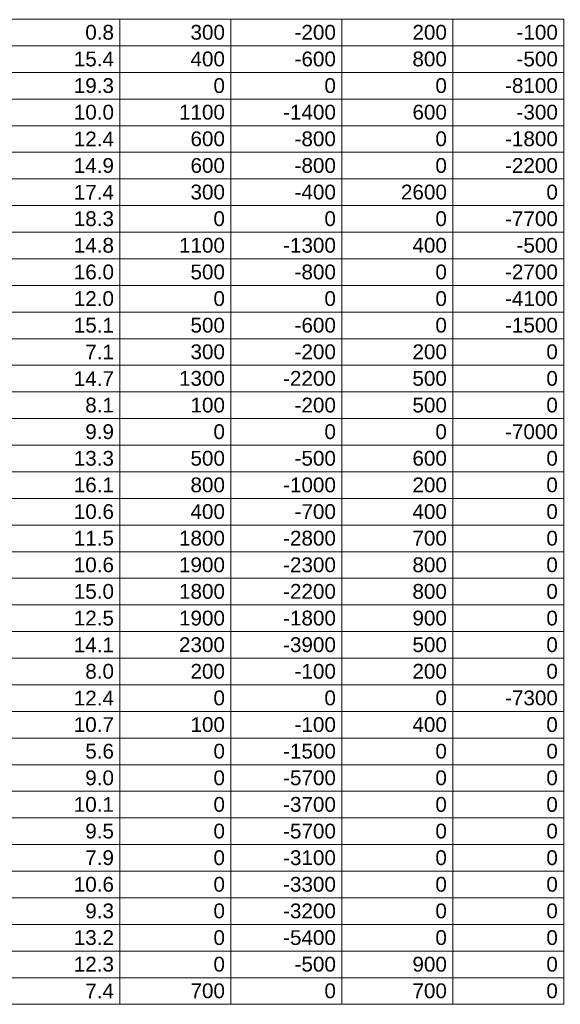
# Model space of a CAD drawing. Header units: millimetres. Extents: x 0 to 119, y 0 to 84.
# Tile 14 of 18: x 96 to 104, y 56 to 70. Entities that reach past the tile are written whole.
import ezdxf

# ---------------------------------------------------------------- set-up
doc = ezdxf.new("R2010")
doc.units = ezdxf.units.MM
doc.header["$MEASUREMENT"] = 0
doc.linetypes.add('NULL', pattern=[0])
doc.layers.add('LC-Tabelas', color=1, linetype='Continuous', lineweight=20)
doc.layers.add('LC-Textos das tabelas', color=5, linetype='Continuous', lineweight=5)
doc.styles.add('Arial', font='txt')

msp = doc.modelspace()

# ---------------------------------------------------------------- linework, layer by layer
at = {"layer": 'LC-Tabelas'}
for points in [[(95.7728, 69.6764), (95.7728, 70.0576), (97.5731, 70.0576), (97.5731, 69.6764), (95.7728, 69.6764)], [(97.5731, 69.6764), (97.5731, 70.0576), (99.1633, 70.0576), (99.1633, 69.6764), (97.5731, 69.6764)], [(99.1633, 69.6764), (99.1633, 70.0576), (100.7536, 70.0576), (100.7536, 69.6764), (99.1633, 69.6764)], [(100.7536, 69.6764), (100.7536, 70.0576), (102.3438, 70.0576), (102.3438, 69.6764), (100.7536, 69.6764)], [(102.3438, 69.6764), (102.3438, 70.0576), (103.934, 70.0576), (103.934, 69.6764), (102.3438, 69.6764)], [(95.7728, 69.2951), (95.7728, 69.6764), (97.5731, 69.6764), (97.5731, 69.2951), (95.7728, 69.2951)], [(97.5731, 69.2951), (97.5731, 69.6764), (99.1633, 69.6764), (99.1633, 69.2951), (97.5731, 69.2951)], [(99.1633, 69.2951), (99.1633, 69.6764), (100.7536, 69.6764), (100.7536, 69.2951), (99.1633, 69.2951)], [(100.7536, 69.2951), (100.7536, 69.6764), (102.3438, 69.6764), (102.3438, 69.2951), (100.7536, 69.2951)], [(102.3438, 69.2951), (102.3438, 69.6764), (103.934, 69.6764), (103.934, 69.2951), (102.3438, 69.2951)], [(95.7728, 68.9139), (95.7728, 69.2951), (97.5731, 69.2951), (97.5731, 68.9139), (95.7728, 68.9139)], [(97.5731, 68.9139), (97.5731, 69.2951), (99.1633, 69.2951), (99.1633, 68.9139), (97.5731, 68.9139)], [(99.1633, 68.9139), (99.1633, 69.2951), (100.7536, 69.2951), (100.7536, 68.9139), (99.1633, 68.9139)], [(100.7536, 68.9139), (100.7536, 69.2951), (102.3438, 69.2951), (102.3438, 68.9139), (100.7536, 68.9139)], [(102.3438, 68.9139), (102.3438, 69.2951), (103.934, 69.2951), (103.934, 68.9139), (102.3438, 68.9139)], [(95.7728, 68.5327), (95.7728, 68.9139), (97.5731, 68.9139), (97.5731, 68.5327), (95.7728, 68.5327)], [(97.5731, 68.5327), (97.5731, 68.9139), (99.1633, 68.9139), (99.1633, 68.5327), (97.5731, 68.5327)], [(99.1633, 68.5327), (99.1633, 68.9139), (100.7536, 68.9139), (100.7536, 68.5327), (99.1633, 68.5327)], [(100.7536, 68.5327), (100.7536, 68.9139), (102.3438, 68.9139), (102.3438, 68.5327), (100.7536, 68.5327)], [(102.3438, 68.5327), (102.3438, 68.9139), (103.934, 68.9139), (103.934, 68.5327), (102.3438, 68.5327)], [(95.7728, 68.1514), (95.7728, 68.5327), (97.5731, 68.5327), (97.5731, 68.1514), (95.7728, 68.1514)], [(97.5731, 68.1514), (97.5731, 68.5327), (99.1633, 68.5327), (99.1633, 68.1514), (97.5731, 68.1514)], [(99.1633, 68.1514), (99.1633, 68.5327), (100.7536, 68.5327), (100.7536, 68.1514), (99.1633, 68.1514)], [(100.7536, 68.1514), (100.7536, 68.5327), (102.3438, 68.5327), (102.3438, 68.1514), (100.7536, 68.1514)], [(102.3438, 68.1514), (102.3438, 68.5327), (103.934, 68.5327), (103.934, 68.1514), (102.3438, 68.1514)], [(95.7728, 67.7702), (95.7728, 68.1514), (97.5731, 68.1514), (97.5731, 67.7702), (95.7728, 67.7702)], [(97.5731, 67.7702), (97.5731, 68.1514), (99.1633, 68.1514), (99.1633, 67.7702), (97.5731, 67.7702)], [(99.1633, 67.7702), (99.1633, 68.1514), (100.7536, 68.1514), (100.7536, 67.7702), (99.1633, 67.7702)], [(100.7536, 67.7702), (100.7536, 68.1514), (102.3438, 68.1514), (102.3438, 67.7702), (100.7536, 67.7702)], [(102.3438, 67.7702), (102.3438, 68.1514), (103.934, 68.1514), (103.934, 67.7702), (102.3438, 67.7702)], [(95.7728, 67.3889), (95.7728, 67.7702), (97.5731, 67.7702), (97.5731, 67.3889), (95.7728, 67.3889)], [(97.5731, 67.3889), (97.5731, 67.7702), (99.1633, 67.7702), (99.1633, 67.3889), (97.5731, 67.3889)], [(99.1633, 67.3889), (99.1633, 67.7702), (100.7536, 67.7702), (100.7536, 67.3889), (99.1633, 67.3889)], [(100.7536, 67.3889), (100.7536, 67.7702), (102.3438, 67.7702), (102.3438, 67.3889), (100.7536, 67.3889)], [(102.3438, 67.3889), (102.3438, 67.7702), (103.934, 67.7702), (103.934, 67.3889), (102.3438, 67.3889)], [(95.7728, 67.0077), (95.7728, 67.3889), (97.5731, 67.3889), (97.5731, 67.0077), (95.7728, 67.0077)], [(97.5731, 67.0077), (97.5731, 67.3889), (99.1633, 67.3889), (99.1633, 67.0077), (97.5731, 67.0077)], [(99.1633, 67.0077), (99.1633, 67.3889), (100.7536, 67.3889), (100.7536, 67.0077), (99.1633, 67.0077)], [(100.7536, 67.0077), (100.7536, 67.3889), (102.3438, 67.3889), (102.3438, 67.0077), (100.7536, 67.0077)], [(102.3438, 67.0077), (102.3438, 67.3889), (103.934, 67.3889), (103.934, 67.0077), (102.3438, 67.0077)], [(95.7728, 66.6265), (95.7728, 67.0077), (97.5731, 67.0077), (97.5731, 66.6265), (95.7728, 66.6265)], [(97.5731, 66.6265), (97.5731, 67.0077), (99.1633, 67.0077), (99.1633, 66.6265), (97.5731, 66.6265)], [(99.1633, 66.6265), (99.1633, 67.0077), (100.7536, 67.0077), (100.7536, 66.6265), (99.1633, 66.6265)], [(100.7536, 66.6265), (100.7536, 67.0077), (102.3438, 67.0077), (102.3438, 66.6265), (100.7536, 66.6265)], [(102.3438, 66.6265), (102.3438, 67.0077), (103.934, 67.0077), (103.934, 66.6265), (102.3438, 66.6265)], [(95.7728, 66.2452), (95.7728, 66.6265), (97.5731, 66.6265), (97.5731, 66.2452), (95.7728, 66.2452)], [(97.5731, 66.2452), (97.5731, 66.6265), (99.1633, 66.6265), (99.1633, 66.2452), (97.5731, 66.2452)], [(99.1633, 66.2452), (99.1633, 66.6265), (100.7536, 66.6265), (100.7536, 66.2452), (99.1633, 66.2452)], [(100.7536, 66.2452), (100.7536, 66.6265), (102.3438, 66.6265), (102.3438, 66.2452), (100.7536, 66.2452)], [(102.3438, 66.2452), (102.3438, 66.6265), (103.934, 66.6265), (103.934, 66.2452), (102.3438, 66.2452)], [(95.7728, 65.864), (95.7728, 66.2452), (97.5731, 66.2452), (97.5731, 65.864), (95.7728, 65.864)], [(97.5731, 65.864), (97.5731, 66.2452), (99.1633, 66.2452), (99.1633, 65.864), (97.5731, 65.864)], [(99.1633, 65.864), (99.1633, 66.2452), (100.7536, 66.2452), (100.7536, 65.864), (99.1633, 65.864)], [(100.7536, 65.864), (100.7536, 66.2452), (102.3438, 66.2452), (102.3438, 65.864), (100.7536, 65.864)], [(102.3438, 65.864), (102.3438, 66.2452), (103.934, 66.2452), (103.934, 65.864), (102.3438, 65.864)], [(95.7728, 65.4827), (95.7728, 65.864), (97.5731, 65.864), (97.5731, 65.4827), (95.7728, 65.4827)], [(97.5731, 65.4827), (97.5731, 65.864), (99.1633, 65.864), (99.1633, 65.4827), (97.5731, 65.4827)], [(99.1633, 65.4827), (99.1633, 65.864), (100.7536, 65.864), (100.7536, 65.4827), (99.1633, 65.4827)], [(100.7536, 65.4827), (100.7536, 65.864), (102.3438, 65.864), (102.3438, 65.4827), (100.7536, 65.4827)], [(102.3438, 65.4827), (102.3438, 65.864), (103.934, 65.864), (103.934, 65.4827), (102.3438, 65.4827)], [(95.7728, 65.1015), (95.7728, 65.4827), (97.5731, 65.4827), (97.5731, 65.1015), (95.7728, 65.1015)], [(97.5731, 65.1015), (97.5731, 65.4827), (99.1633, 65.4827), (99.1633, 65.1015), (97.5731, 65.1015)], [(99.1633, 65.1015), (99.1633, 65.4827), (100.7536, 65.4827), (100.7536, 65.1015), (99.1633, 65.1015)], [(100.7536, 65.1015), (100.7536, 65.4827), (102.3438, 65.4827), (102.3438, 65.1015), (100.7536, 65.1015)], [(102.3438, 65.1015), (102.3438, 65.4827), (103.934, 65.4827), (103.934, 65.1015), (102.3438, 65.1015)], [(95.7728, 64.7203), (95.7728, 65.1015), (97.5731, 65.1015), (97.5731, 64.7203), (95.7728, 64.7203)], [(97.5731, 64.7203), (97.5731, 65.1015), (99.1633, 65.1015), (99.1633, 64.7203), (97.5731, 64.7203)], [(99.1633, 64.7203), (99.1633, 65.1015), (100.7536, 65.1015), (100.7536, 64.7203), (99.1633, 64.7203)], [(100.7536, 64.7203), (100.7536, 65.1015), (102.3438, 65.1015), (102.3438, 64.7203), (100.7536, 64.7203)], [(102.3438, 64.7203), (102.3438, 65.1015), (103.934, 65.1015), (103.934, 64.7203), (102.3438, 64.7203)], [(95.7728, 64.339), (95.7728, 64.7203), (97.5731, 64.7203), (97.5731, 64.339), (95.7728, 64.339)], [(97.5731, 64.339), (97.5731, 64.7203), (99.1633, 64.7203), (99.1633, 64.339), (97.5731, 64.339)], [(99.1633, 64.339), (99.1633, 64.7203), (100.7536, 64.7203), (100.7536, 64.339), (99.1633, 64.339)], [(100.7536, 64.339), (100.7536, 64.7203), (102.3438, 64.7203), (102.3438, 64.339), (100.7536, 64.339)], [(102.3438, 64.339), (102.3438, 64.7203), (103.934, 64.7203), (103.934, 64.339), (102.3438, 64.339)], [(95.7728, 63.9578), (95.7728, 64.339), (97.5731, 64.339), (97.5731, 63.9578), (95.7728, 63.9578)], [(97.5731, 63.9578), (97.5731, 64.339), (99.1633, 64.339), (99.1633, 63.9578), (97.5731, 63.9578)], [(99.1633, 63.9578), (99.1633, 64.339), (100.7536, 64.339), (100.7536, 63.9578), (99.1633, 63.9578)], [(100.7536, 63.9578), (100.7536, 64.339), (102.3438, 64.339), (102.3438, 63.9578), (100.7536, 63.9578)], [(102.3438, 63.9578), (102.3438, 64.339), (103.934, 64.339), (103.934, 63.9578), (102.3438, 63.9578)], [(95.7728, 63.5765), (95.7728, 63.9578), (97.5731, 63.9578), (97.5731, 63.5765), (95.7728, 63.5765)], [(97.5731, 63.5765), (97.5731, 63.9578), (99.1633, 63.9578), (99.1633, 63.5765), (97.5731, 63.5765)], [(99.1633, 63.5765), (99.1633, 63.9578), (100.7536, 63.9578), (100.7536, 63.5765), (99.1633, 63.5765)], [(100.7536, 63.5765), (100.7536, 63.9578), (102.3438, 63.9578), (102.3438, 63.5765), (100.7536, 63.5765)], [(102.3438, 63.5765), (102.3438, 63.9578), (103.934, 63.9578), (103.934, 63.5765), (102.3438, 63.5765)], [(95.7728, 63.1953), (95.7728, 63.5765), (97.5731, 63.5765), (97.5731, 63.1953), (95.7728, 63.1953)], [(97.5731, 63.1953), (97.5731, 63.5765), (99.1633, 63.5765), (99.1633, 63.1953), (97.5731, 63.1953)], [(99.1633, 63.1953), (99.1633, 63.5765), (100.7536, 63.5765), (100.7536, 63.1953), (99.1633, 63.1953)], [(100.7536, 63.1953), (100.7536, 63.5765), (102.3438, 63.5765), (102.3438, 63.1953), (100.7536, 63.1953)], [(102.3438, 63.1953), (102.3438, 63.5765), (103.934, 63.5765), (103.934, 63.1953), (102.3438, 63.1953)], [(95.7728, 62.8141), (95.7728, 63.1953), (97.5731, 63.1953), (97.5731, 62.8141), (95.7728, 62.8141)], [(97.5731, 62.8141), (97.5731, 63.1953), (99.1633, 63.1953), (99.1633, 62.8141), (97.5731, 62.8141)], [(99.1633, 62.8141), (99.1633, 63.1953), (100.7536, 63.1953), (100.7536, 62.8141), (99.1633, 62.8141)], [(100.7536, 62.8141), (100.7536, 63.1953), (102.3438, 63.1953), (102.3438, 62.8141), (100.7536, 62.8141)], [(102.3438, 62.8141), (102.3438, 63.1953), (103.934, 63.1953), (103.934, 62.8141), (102.3438, 62.8141)], [(95.7728, 62.4328), (95.7728, 62.8141), (97.5731, 62.8141), (97.5731, 62.4328), (95.7728, 62.4328)], [(97.5731, 62.4328), (97.5731, 62.8141), (99.1633, 62.8141), (99.1633, 62.4328), (97.5731, 62.4328)], [(99.1633, 62.4328), (99.1633, 62.8141), (100.7536, 62.8141), (100.7536, 62.4328), (99.1633, 62.4328)], [(100.7536, 62.4328), (100.7536, 62.8141), (102.3438, 62.8141), (102.3438, 62.4328), (100.7536, 62.4328)], [(102.3438, 62.4328), (102.3438, 62.8141), (103.934, 62.8141), (103.934, 62.4328), (102.3438, 62.4328)], [(95.7728, 62.0516), (95.7728, 62.4328), (97.5731, 62.4328), (97.5731, 62.0516), (95.7728, 62.0516)], [(97.5731, 62.0516), (97.5731, 62.4328), (99.1633, 62.4328), (99.1633, 62.0516), (97.5731, 62.0516)], [(99.1633, 62.0516), (99.1633, 62.4328), (100.7536, 62.4328), (100.7536, 62.0516), (99.1633, 62.0516)], [(100.7536, 62.0516), (100.7536, 62.4328), (102.3438, 62.4328), (102.3438, 62.0516), (100.7536, 62.0516)], [(102.3438, 62.0516), (102.3438, 62.4328), (103.934, 62.4328), (103.934, 62.0516), (102.3438, 62.0516)], [(95.7728, 61.6703), (95.7728, 62.0516), (97.5731, 62.0516), (97.5731, 61.6703), (95.7728, 61.6703)], [(97.5731, 61.6703), (97.5731, 62.0516), (99.1633, 62.0516), (99.1633, 61.6703), (97.5731, 61.6703)], [(99.1633, 61.6703), (99.1633, 62.0516), (100.7536, 62.0516), (100.7536, 61.6703), (99.1633, 61.6703)], [(100.7536, 61.6703), (100.7536, 62.0516), (102.3438, 62.0516), (102.3438, 61.6703), (100.7536, 61.6703)], [(102.3438, 61.6703), (102.3438, 62.0516), (103.934, 62.0516), (103.934, 61.6703), (102.3438, 61.6703)], [(95.7728, 61.2891), (95.7728, 61.6703), (97.5731, 61.6703), (97.5731, 61.2891), (95.7728, 61.2891)], [(97.5731, 61.2891), (97.5731, 61.6703), (99.1633, 61.6703), (99.1633, 61.2891), (97.5731, 61.2891)], [(99.1633, 61.2891), (99.1633, 61.6703), (100.7536, 61.6703), (100.7536, 61.2891), (99.1633, 61.2891)], [(100.7536, 61.2891), (100.7536, 61.6703), (102.3438, 61.6703), (102.3438, 61.2891), (100.7536, 61.2891)], [(102.3438, 61.2891), (102.3438, 61.6703), (103.934, 61.6703), (103.934, 61.2891), (102.3438, 61.2891)], [(95.7728, 60.9079), (95.7728, 61.2891), (97.5731, 61.2891), (97.5731, 60.9079), (95.7728, 60.9079)], [(97.5731, 60.9079), (97.5731, 61.2891), (99.1633, 61.2891), (99.1633, 60.9079), (97.5731, 60.9079)], [(99.1633, 60.9079), (99.1633, 61.2891), (100.7536, 61.2891), (100.7536, 60.9079), (99.1633, 60.9079)], [(100.7536, 60.9079), (100.7536, 61.2891), (102.3438, 61.2891), (102.3438, 60.9079), (100.7536, 60.9079)], [(102.3438, 60.9079), (102.3438, 61.2891), (103.934, 61.2891), (103.934, 60.9079), (102.3438, 60.9079)], [(95.7728, 60.5266), (95.7728, 60.9079), (97.5731, 60.9079), (97.5731, 60.5266), (95.7728, 60.5266)], [(97.5731, 60.5266), (97.5731, 60.9079), (99.1633, 60.9079), (99.1633, 60.5266), (97.5731, 60.5266)], [(99.1633, 60.5266), (99.1633, 60.9079), (100.7536, 60.9079), (100.7536, 60.5266), (99.1633, 60.5266)], [(100.7536, 60.5266), (100.7536, 60.9079), (102.3438, 60.9079), (102.3438, 60.5266), (100.7536, 60.5266)], [(102.3438, 60.5266), (102.3438, 60.9079), (103.934, 60.9079), (103.934, 60.5266), (102.3438, 60.5266)], [(95.7728, 60.1454), (95.7728, 60.5266), (97.5731, 60.5266), (97.5731, 60.1454), (95.7728, 60.1454)], [(97.5731, 60.1454), (97.5731, 60.5266), (99.1633, 60.5266), (99.1633, 60.1454), (97.5731, 60.1454)], [(99.1633, 60.1454), (99.1633, 60.5266), (100.7536, 60.5266), (100.7536, 60.1454), (99.1633, 60.1454)], [(100.7536, 60.1454), (100.7536, 60.5266), (102.3438, 60.5266), (102.3438, 60.1454), (100.7536, 60.1454)], [(102.3438, 60.1454), (102.3438, 60.5266), (103.934, 60.5266), (103.934, 60.1454), (102.3438, 60.1454)], [(95.7728, 59.7641), (95.7728, 60.1454), (97.5731, 60.1454), (97.5731, 59.7641), (95.7728, 59.7641)], [(97.5731, 59.7641), (97.5731, 60.1454), (99.1633, 60.1454), (99.1633, 59.7641), (97.5731, 59.7641)], [(99.1633, 59.7641), (99.1633, 60.1454), (100.7536, 60.1454), (100.7536, 59.7641), (99.1633, 59.7641)], [(100.7536, 59.7641), (100.7536, 60.1454), (102.3438, 60.1454), (102.3438, 59.7641), (100.7536, 59.7641)], [(102.3438, 59.7641), (102.3438, 60.1454), (103.934, 60.1454), (103.934, 59.7641), (102.3438, 59.7641)], [(95.7728, 59.3829), (95.7728, 59.7641), (97.5731, 59.7641), (97.5731, 59.3829), (95.7728, 59.3829)], [(97.5731, 59.3829), (97.5731, 59.7641), (99.1633, 59.7641), (99.1633, 59.3829), (97.5731, 59.3829)], [(99.1633, 59.3829), (99.1633, 59.7641), (100.7536, 59.7641), (100.7536, 59.3829), (99.1633, 59.3829)], [(100.7536, 59.3829), (100.7536, 59.7641), (102.3438, 59.7641), (102.3438, 59.3829), (100.7536, 59.3829)], [(102.3438, 59.3829), (102.3438, 59.7641), (103.934, 59.7641), (103.934, 59.3829), (102.3438, 59.3829)], [(95.7728, 59.0017), (95.7728, 59.3829), (97.5731, 59.3829), (97.5731, 59.0017), (95.7728, 59.0017)], [(97.5731, 59.0017), (97.5731, 59.3829), (99.1633, 59.3829), (99.1633, 59.0017), (97.5731, 59.0017)], [(99.1633, 59.0017), (99.1633, 59.3829), (100.7536, 59.3829), (100.7536, 59.0017), (99.1633, 59.0017)], [(100.7536, 59.0017), (100.7536, 59.3829), (102.3438, 59.3829), (102.3438, 59.0017), (100.7536, 59.0017)], [(102.3438, 59.0017), (102.3438, 59.3829), (103.934, 59.3829), (103.934, 59.0017), (102.3438, 59.0017)], [(95.7728, 58.6204), (95.7728, 59.0017), (97.5731, 59.0017), (97.5731, 58.6204), (95.7728, 58.6204)], [(97.5731, 58.6204), (97.5731, 59.0017), (99.1633, 59.0017), (99.1633, 58.6204), (97.5731, 58.6204)], [(99.1633, 58.6204), (99.1633, 59.0017), (100.7536, 59.0017), (100.7536, 58.6204), (99.1633, 58.6204)], [(100.7536, 58.6204), (100.7536, 59.0017), (102.3438, 59.0017), (102.3438, 58.6204), (100.7536, 58.6204)], [(102.3438, 58.6204), (102.3438, 59.0017), (103.934, 59.0017), (103.934, 58.6204), (102.3438, 58.6204)], [(95.7728, 58.2392), (95.7728, 58.6204), (97.5731, 58.6204), (97.5731, 58.2392), (95.7728, 58.2392)], [(97.5731, 58.2392), (97.5731, 58.6204), (99.1633, 58.6204), (99.1633, 58.2392), (97.5731, 58.2392)], [(99.1633, 58.2392), (99.1633, 58.6204), (100.7536, 58.6204), (100.7536, 58.2392), (99.1633, 58.2392)], [(100.7536, 58.2392), (100.7536, 58.6204), (102.3438, 58.6204), (102.3438, 58.2392), (100.7536, 58.2392)], [(102.3438, 58.2392), (102.3438, 58.6204), (103.934, 58.6204), (103.934, 58.2392), (102.3438, 58.2392)], [(95.7728, 57.8579), (95.7728, 58.2392), (97.5731, 58.2392), (97.5731, 57.8579), (95.7728, 57.8579)], [(97.5731, 57.8579), (97.5731, 58.2392), (99.1633, 58.2392), (99.1633, 57.8579), (97.5731, 57.8579)], [(99.1633, 57.8579), (99.1633, 58.2392), (100.7536, 58.2392), (100.7536, 57.8579), (99.1633, 57.8579)], [(100.7536, 57.8579), (100.7536, 58.2392), (102.3438, 58.2392), (102.3438, 57.8579), (100.7536, 57.8579)], [(102.3438, 57.8579), (102.3438, 58.2392), (103.934, 58.2392), (103.934, 57.8579), (102.3438, 57.8579)], [(95.7728, 57.4767), (95.7728, 57.8579), (97.5731, 57.8579), (97.5731, 57.4767), (95.7728, 57.4767)], [(97.5731, 57.4767), (97.5731, 57.8579), (99.1633, 57.8579), (99.1633, 57.4767), (97.5731, 57.4767)], [(99.1633, 57.4767), (99.1633, 57.8579), (100.7536, 57.8579), (100.7536, 57.4767), (99.1633, 57.4767)], [(100.7536, 57.4767), (100.7536, 57.8579), (102.3438, 57.8579), (102.3438, 57.4767), (100.7536, 57.4767)], [(102.3438, 57.4767), (102.3438, 57.8579), (103.934, 57.8579), (103.934, 57.4767), (102.3438, 57.4767)], [(95.7728, 57.0955), (95.7728, 57.4767), (97.5731, 57.4767), (97.5731, 57.0955), (95.7728, 57.0955)], [(97.5731, 57.0955), (97.5731, 57.4767), (99.1633, 57.4767), (99.1633, 57.0955), (97.5731, 57.0955)], [(99.1633, 57.0955), (99.1633, 57.4767), (100.7536, 57.4767), (100.7536, 57.0955), (99.1633, 57.0955)], [(100.7536, 57.0955), (100.7536, 57.4767), (102.3438, 57.4767), (102.3438, 57.0955), (100.7536, 57.0955)], [(102.3438, 57.0955), (102.3438, 57.4767), (103.934, 57.4767), (103.934, 57.0955), (102.3438, 57.0955)], [(95.7728, 56.7142), (95.7728, 57.0955), (97.5731, 57.0955), (97.5731, 56.7142), (95.7728, 56.7142)], [(97.5731, 56.7142), (97.5731, 57.0955), (99.1633, 57.0955), (99.1633, 56.7142), (97.5731, 56.7142)], [(99.1633, 56.7142), (99.1633, 57.0955), (100.7536, 57.0955), (100.7536, 56.7142), (99.1633, 56.7142)], [(100.7536, 56.7142), (100.7536, 57.0955), (102.3438, 57.0955), (102.3438, 56.7142), (100.7536, 56.7142)], [(102.3438, 56.7142), (102.3438, 57.0955), (103.934, 57.0955), (103.934, 56.7142), (102.3438, 56.7142)], [(95.7728, 56.333), (95.7728, 56.7142), (97.5731, 56.7142), (97.5731, 56.333), (95.7728, 56.333)], [(97.5731, 56.333), (97.5731, 56.7142), (99.1633, 56.7142), (99.1633, 56.333), (97.5731, 56.333)], [(99.1633, 56.333), (99.1633, 56.7142), (100.7536, 56.7142), (100.7536, 56.333), (99.1633, 56.333)], [(100.7536, 56.333), (100.7536, 56.7142), (102.3438, 56.7142), (102.3438, 56.333), (100.7536, 56.333)], [(102.3438, 56.333), (102.3438, 56.7142), (103.934, 56.7142), (103.934, 56.333), (102.3438, 56.333)], [(95.7728, 55.9517), (95.7728, 56.333), (97.5731, 56.333), (97.5731, 55.9517), (95.7728, 55.9517)], [(97.5731, 55.9517), (97.5731, 56.333), (99.1633, 56.333), (99.1633, 55.9517), (97.5731, 55.9517)], [(99.1633, 55.9517), (99.1633, 56.333), (100.7536, 56.333), (100.7536, 55.9517), (99.1633, 55.9517)], [(100.7536, 55.9517), (100.7536, 56.333), (102.3438, 56.333), (102.3438, 55.9517), (100.7536, 55.9517)], [(102.3438, 55.9517), (102.3438, 56.333), (103.934, 56.333), (103.934, 55.9517), (102.3438, 55.9517)]]:
    msp.add_lwpolyline(points, close=True, dxfattribs=at)

# ---------------------------------------------------------------- texts
at = {"layer": 'LC-Textos das tabelas', "linetype": 'NULL', "char_height": 0.2118, "attachment_point": 9, "line_spacing_factor": 0.798, "style": 'Arial'}
for s, insert, width in [(' 0.8 ', (97.4889, 69.7614), 1.128564), (' 300 ', (99.0789, 69.7614), 1.28999), (' -200 ', (100.6689, 69.7614), 1.483135), (' 200 ', (102.2589, 69.7614), 1.28999), (' -100 ', (103.8489, 69.7614), 1.483135), (' 15.4 ', (97.4889, 69.3794), 1.451133), (' 400 ', (99.0789, 69.3794), 1.28999), (' -600 ', (100.6689, 69.3794), 1.483135), (' 800 ', (102.2589, 69.3794), 1.28999), (' -500 ', (103.8489, 69.3794), 1.483135), (' 19.3 ', (97.4889, 68.9984), 1.451133), (' 0 ', (99.0789, 68.9984), 0.644854), (' 0 ', (100.6689, 68.9984), 0.644854), (' 0 ', (102.2589, 68.9984), 0.644854), (' -8100 ', (103.8489, 68.9984), 1.805703), (' 10.0 ', (97.4889, 68.6174), 1.451133), (' 1100 ', (99.0789, 68.6174), 1.612559), (' -1400 ', (100.6689, 68.6174), 1.805703), (' 600 ', (102.2589, 68.6174), 1.28999), (' -300 ', (103.8489, 68.6174), 1.483135), (' 12.4 ', (97.4889, 68.2364), 1.451133), (' 600 ', (99.0789, 68.2364), 1.28999), (' -800 ', (100.6689, 68.2364), 1.483135), (' 0 ', (102.2589, 68.2364), 0.644854), (' -1800 ', (103.8489, 68.2364), 1.805703), (' 14.9 ', (97.4889, 67.8544), 1.451133), (' 600 ', (99.0789, 67.8544), 1.28999), (' -800 ', (100.6689, 67.8544), 1.483135), (' 0 ', (102.2589, 67.8544), 0.644854), (' -2200 ', (103.8489, 67.8544), 1.805703), (' 17.4 ', (97.4889, 67.4734), 1.451133), (' 300 ', (99.0789, 67.4734), 1.28999), (' -400 ', (100.6689, 67.4734), 1.483135), (' 2600 ', (102.2589, 67.4734), 1.612559), (' 0 ', (103.8489, 67.4734), 0.644854), (' 18.3 ', (97.4889, 67.0924), 1.451133), (' 0 ', (99.0789, 67.0924), 0.644854), (' 0 ', (100.6689, 67.0924), 0.644854), (' 0 ', (102.2589, 67.0924), 0.644854), (' -7700 ', (103.8489, 67.0924), 1.805703), (' 14.8 ', (97.4889, 66.7114), 1.451133), (' 1100 ', (99.0789, 66.7114), 1.612559), (' -1300 ', (100.6689, 66.7114), 1.805703), (' 400 ', (102.2589, 66.7114), 1.28999), (' -500 ', (103.8489, 66.7114), 1.483135), (' 16.0 ', (97.4889, 66.3294), 1.451133), (' 500 ', (99.0789, 66.3294), 1.28999), (' -800 ', (100.6689, 66.3294), 1.483135), (' 0 ', (102.2589, 66.3294), 0.644854), (' -2700 ', (103.8489, 66.3294), 1.805703), (' 12.0 ', (97.4889, 65.9484), 1.451133), (' 0 ', (99.0789, 65.9484), 0.644854), (' 0 ', (100.6689, 65.9484), 0.644854), (' 0 ', (102.2589, 65.9484), 0.644854), (' -4100 ', (103.8489, 65.9484), 1.805703), (' 15.1 ', (97.4889, 65.5674), 1.451133), (' 500 ', (99.0789, 65.5674), 1.28999), (' -600 ', (100.6689, 65.5674), 1.483135), (' 0 ', (102.2589, 65.5674), 0.644854), (' -1500 ', (103.8489, 65.5674), 1.805703), (' 7.1 ', (97.4889, 65.1864), 1.128564), (' 300 ', (99.0789, 65.1864), 1.28999), (' -200 ', (100.6689, 65.1864), 1.483135), (' 200 ', (102.2589, 65.1864), 1.28999), (' 0 ', (103.8489, 65.1864), 0.644854), (' 14.7 ', (97.4889, 64.8054), 1.451133), (' 1300 ', (99.0789, 64.8054), 1.612559), (' -2200 ', (100.6689, 64.8054), 1.805703), (' 500 ', (102.2589, 64.8054), 1.28999), (' 0 ', (103.8489, 64.8054), 0.644854), (' 8.1 ', (97.4889, 64.4234), 1.128564), (' 100 ', (99.0789, 64.4234), 1.28999), (' -200 ', (100.6689, 64.4234), 1.483135), (' 500 ', (102.2589, 64.4234), 1.28999), (' 0 ', (103.8489, 64.4234), 0.644854), (' 9.9 ', (97.4889, 64.0424), 1.128564), (' 0 ', (99.0789, 64.0424), 0.644854), (' 0 ', (100.6689, 64.0424), 0.644854), (' 0 ', (102.2589, 64.0424), 0.644854), (' -7000 ', (103.8489, 64.0424), 1.805703), (' 13.3 ', (97.4889, 63.6614), 1.451133), (' 500 ', (99.0789, 63.6614), 1.28999), (' -500 ', (100.6689, 63.6614), 1.483135), (' 600 ', (102.2589, 63.6614), 1.28999), (' 0 ', (103.8489, 63.6614), 0.644854), (' 16.1 ', (97.4889, 63.2804), 1.451133), (' 800 ', (99.0789, 63.2804), 1.28999), (' -1000 ', (100.6689, 63.2804), 1.805703), (' 200 ', (102.2589, 63.2804), 1.28999), (' 0 ', (103.8489, 63.2804), 0.644854), (' 10.6 ', (97.4889, 62.8984), 1.451133), (' 400 ', (99.0789, 62.8984), 1.28999), (' -700 ', (100.6689, 62.8984), 1.483135), (' 400 ', (102.2589, 62.8984), 1.28999), (' 0 ', (103.8489, 62.8984), 0.644854), (' 11.5 ', (97.4889, 62.5174), 1.451133), (' 1800 ', (99.0789, 62.5174), 1.612559), (' -2800 ', (100.6689, 62.5174), 1.805703), (' 700 ', (102.2589, 62.5174), 1.28999), (' 0 ', (103.8489, 62.5174), 0.644854), (' 10.6 ', (97.4889, 62.1364), 1.451133), (' 1900 ', (99.0789, 62.1364), 1.612559), (' -2300 ', (100.6689, 62.1364), 1.805703), (' 800 ', (102.2589, 62.1364), 1.28999), (' 0 ', (103.8489, 62.1364), 0.644854), (' 15.0 ', (97.4889, 61.7554), 1.451133), (' 1800 ', (99.0789, 61.7554), 1.612559), (' -2200 ', (100.6689, 61.7554), 1.805703), (' 800 ', (102.2589, 61.7554), 1.28999), (' 0 ', (103.8489, 61.7554), 0.644854), (' 12.5 ', (97.4889, 61.3734), 1.451133), (' 1900 ', (99.0789, 61.3734), 1.612559), (' -1800 ', (100.6689, 61.3734), 1.805703), (' 900 ', (102.2589, 61.3734), 1.28999), (' 0 ', (103.8489, 61.3734), 0.644854), (' 14.1 ', (97.4889, 60.9924), 1.451133), (' 2300 ', (99.0789, 60.9924), 1.612559), (' -3900 ', (100.6689, 60.9924), 1.805703), (' 500 ', (102.2589, 60.9924), 1.28999), (' 0 ', (103.8489, 60.9924), 0.644854), (' 8.0 ', (97.4889, 60.6114), 1.128564), (' 200 ', (99.0789, 60.6114), 1.28999), (' -100 ', (100.6689, 60.6114), 1.483135), (' 200 ', (102.2589, 60.6114), 1.28999), (' 0 ', (103.8489, 60.6114), 0.644854), (' 12.4 ', (97.4889, 60.2304), 1.451133), (' 0 ', (99.0789, 60.2304), 0.644854), (' 0 ', (100.6689, 60.2304), 0.644854), (' 0 ', (102.2589, 60.2304), 0.644854), (' -7300 ', (103.8489, 60.2304), 1.805703), (' 10.7 ', (97.4889, 59.8484), 1.451133), (' 100 ', (99.0789, 59.8484), 1.28999), (' -100 ', (100.6689, 59.8484), 1.483135), (' 400 ', (102.2589, 59.8484), 1.28999), (' 0 ', (103.8489, 59.8484), 0.644854), (' 5.6 ', (97.4889, 59.4674), 1.128564), (' 0 ', (99.0789, 59.4674), 0.644854), (' -1500 ', (100.6689, 59.4674), 1.805703), (' 0 ', (102.2589, 59.4674), 0.644854), (' 0 ', (103.8489, 59.4674), 0.644854), (' 9.0 ', (97.4889, 59.0864), 1.128564), (' 0 ', (99.0789, 59.0864), 0.644854), (' -5700 ', (100.6689, 59.0864), 1.805703), (' 0 ', (102.2589, 59.0864), 0.644854), (' 0 ', (103.8489, 59.0864), 0.644854), (' 10.1 ', (97.4889, 58.7054), 1.451133), (' 0 ', (99.0789, 58.7054), 0.644854), (' -3700 ', (100.6689, 58.7054), 1.805703), (' 0 ', (102.2589, 58.7054), 0.644854), (' 0 ', (103.8489, 58.7054), 0.644854), (' 9.5 ', (97.4889, 58.3234), 1.128564), (' 0 ', (99.0789, 58.3234), 0.644854), (' -5700 ', (100.6689, 58.3234), 1.805703), (' 0 ', (102.2589, 58.3234), 0.644854), (' 0 ', (103.8489, 58.3234), 0.644854), (' 7.9 ', (97.4889, 57.9424), 1.128564), (' 0 ', (99.0789, 57.9424), 0.644854), (' -3100 ', (100.6689, 57.9424), 1.805703), (' 0 ', (102.2589, 57.9424), 0.644854), (' 0 ', (103.8489, 57.9424), 0.644854), (' 10.6 ', (97.4889, 57.5614), 1.451133), (' 0 ', (99.0789, 57.5614), 0.644854), (' -3300 ', (100.6689, 57.5614), 1.805703), (' 0 ', (102.2589, 57.5614), 0.644854), (' 0 ', (103.8489, 57.5614), 0.644854), (' 9.3 ', (97.4889, 57.1804), 1.128564), (' 0 ', (99.0789, 57.1804), 0.644854), (' -3200 ', (100.6689, 57.1804), 1.805703), (' 0 ', (102.2589, 57.1804), 0.644854), (' 0 ', (103.8489, 57.1804), 0.644854), (' 13.2 ', (97.4889, 56.7984), 1.451133), (' 0 ', (99.0789, 56.7984), 0.644854), (' -5400 ', (100.6689, 56.7984), 1.805703), (' 0 ', (102.2589, 56.7984), 0.644854), (' 0 ', (103.8489, 56.7984), 0.644854), (' 12.3 ', (97.4889, 56.4174), 1.451133), (' 0 ', (99.0789, 56.4174), 0.644854), (' -500 ', (100.6689, 56.4174), 1.483135), (' 900 ', (102.2589, 56.4174), 1.28999), (' 0 ', (103.8489, 56.4174), 0.644854), (' 7.4 ', (97.4889, 56.0364), 1.128564), (' 700 ', (99.0789, 56.0364), 1.28999), (' 0 ', (100.6689, 56.0364), 0.644854), (' 700 ', (102.2589, 56.0364), 1.28999), (' 0 ', (103.8489, 56.0364), 0.644854)]:
    msp.add_mtext(s, dxfattribs=dict(at, insert=insert, width=width))

doc.saveas('drawing.dxf')
